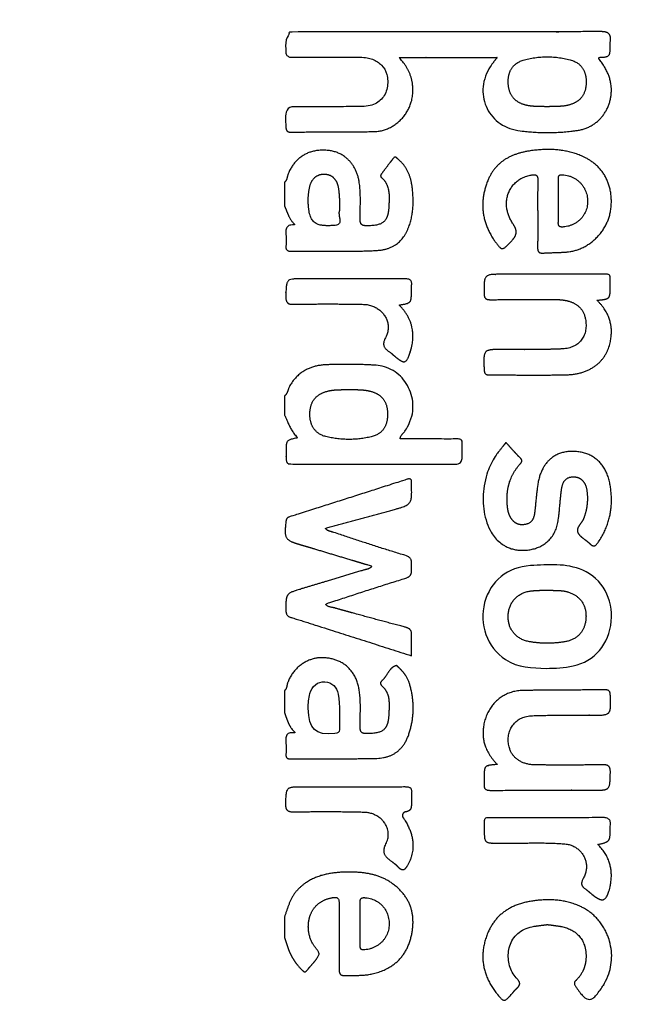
# Model space of a CAD drawing. Header units: millimetres. Extents: x -2435 to 1775, y -250 to 1540.
# Tile 6 of 60: x -2045 to -2028, y 482 to 510. Entities that reach past the tile are written whole.
import ezdxf

# ---------------------------------------------------------------- set-up
doc = ezdxf.new("R2010")
doc.units = ezdxf.units.MM
doc.header["$MEASUREMENT"] = 0
doc.layers.add('Work layer', color=254, linetype='Continuous', true_color=0xdddddd)

msp = doc.modelspace()

# ---------------------------------------------------------------- linework, layer by layer
at = {"layer": 'Work layer'}
for points, weights, degree, knots in [([(-1995.035, 225.217), (-2053.535, 225.217), (-2112.035, 225.217), (-2122.035, 225.217, -3), (-2122.035, 235.217, -3), (-2122.035, 390.217, -3), (-2122.035, 545.217, -3), (-2122.035, 555.217, -3), (-2112.035, 555.217), (-2053.535, 555.217), (-1995.035, 555.217), (-1985.035, 555.217, -3), (-1985.035, 545.217, -3), (-1985.035, 390.217, -3), (-1985.035, 235.217, -3), (-1985.035, 225.217, -3), (-1995.035, 225.217)], [1, 1, 1, 0.707106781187, 1, 1, 1, 0.707106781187, 1, 1, 1, 0.707106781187, 1, 1, 1, 0.707106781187, 1], 2, [-565.991149, -565.991149, -565.991149, -448.991149, -448.991149, -291.358259, -291.358259, -274.63289, -274.63289, -117, -117, 0, 0, 157.63289, 157.63289, 174.358259, 174.358259, 331.991149, 331.991149, 331.991149]), ([(-1995.035, 230.217), (-1990.035, 230.217), (-1990.035, 235.217), (-1990.035, 390.217), (-1990.035, 545.217), (-1990.035, 550.217), (-1995.035, 550.217), (-2053.535, 550.217), (-2112.035, 550.217), (-2117.035, 550.217), (-2117.035, 545.217), (-2117.035, 390.217), (-2117.035, 235.217), (-2117.035, 230.217), (-2112.035, 230.217), (-2053.535, 230.217), (-1995.035, 230.217)], [1, 0.707106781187, 1, 1, 1, 0.707106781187, 1, 1, 1, 0.707106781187, 1, 1, 1, 0.707106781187, 1, 1, 1], 2, [0, 0, 0, 7.853982, 7.853982, 317.853982, 317.853982, 325.707963, 325.707963, 442.707963, 442.707963, 450.561945, 450.561945, 760.561945, 760.561945, 768.415927, 768.415927, 885.415927, 885.415927, 885.415927]), ([(-2031.787, 508.641), (-2032.711, 508.641), (-2033.634, 508.641), (-2034.557, 508.641), (-2034.278, 508.357), (-2034.149, 508.04), (-2034.162, 507.666), (-2034.183, 507.088), (-2034.655, 506.571), (-2035.235, 506.554), (-2036.022, 506.531), (-2036.811, 506.545), (-2037.599, 506.537), (-2037.704, 506.536), (-2037.735, 506.569), (-2037.741, 506.676), (-2037.772, 507.252), (-2037.776, 507.252), (-2037.21, 507.253), (-2036.653, 507.254), (-2036.095, 507.244), (-2035.538, 507.263), (-2035.079, 507.278), (-2034.81, 507.633), (-2034.882, 508.084), (-2034.936, 508.42), (-2035.211, 508.641), (-2035.608, 508.646), (-2036.247, 508.653), (-2036.887, 508.652), (-2037.526, 508.645), (-2037.68, 508.643), (-2037.747, 508.664), (-2037.743, 508.845), (-2037.734, 509.362), (-2037.744, 509.363), (-2037.223, 509.362), (-2034.442, 509.359), (-2031.661, 509.361), (-2028.88, 509.368), (-2028.637, 509.369), (-2028.563, 509.296), (-2028.6, 509.073), (-2028.602, 509.043), (-2028.602, 509.013), (-2028.6, 508.984), (-2028.601, 508.654), (-2028.601, 508.654), (-2028.945, 508.64), (-2028.751, 508.391), (-2028.6, 508.139), (-2028.572, 507.824), (-2028.52, 507.222), (-2028.913, 506.676), (-2029.511, 506.587), (-2030.057, 506.506), (-2030.609, 506.502), (-2031.157, 506.575), (-2032.084, 506.699), (-2032.488, 507.683), (-2031.939, 508.443), (-2031.889, 508.509), (-2031.838, 508.575), (-2031.787, 508.641)], [1, 1, 1, 1, 1, 1, 1, 1, 1, 1, 1, 1, 1, 1, 1, 1, 1, 1, 1, 1, 1, 1, 1, 1, 1, 1, 1, 1, 0.999959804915, 0.999959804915, 1, 1, 1, 1, 1, 1, 1, 0.999998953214, 0.999998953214, 1, 1, 1, 1, 0.998143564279, 0.998143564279, 1, 1, 1, 1, 1, 1, 1, 1, 1, 1, 0.993465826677, 0.993465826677, 1, 1, 1, 1, 0.999961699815, 0.999961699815, 1], 3, [1, 1, 1, 1, 12.242, 12.242, 12.242, 13.242, 13.242, 13.242, 14.242, 14.242, 14.242, 15.242, 15.242, 15.242, 16.242, 16.242, 16.242, 17.242, 17.242, 17.242, 18.242, 18.242, 18.242, 19.242, 19.242, 19.242, 20.242, 20.242, 20.242, 21.242, 21.242, 21.242, 22.242, 22.242, 22.242, 23.242, 23.242, 23.242, 24.242, 24.242, 24.242, 25.242, 25.242, 25.242, 26.242, 26.242, 26.242, 27.242, 27.242, 27.242, 28.242, 28.242, 28.242, 29.242, 29.242, 29.242, 30.242, 30.242, 30.242, 31.242, 31.242, 31.242, 32.242, 32.242, 32.242, 32.242]), ([(-2030.374, 507.249), (-2030.161, 507.268), (-2029.944, 507.242), (-2029.734, 507.308), (-2029.431, 507.404), (-2029.282, 507.605), (-2029.277, 507.94), (-2029.272, 508.259), (-2029.412, 508.48), (-2029.707, 508.565), (-2030.148, 508.691), (-2030.606, 508.691), (-2031.046, 508.564), (-2031.34, 508.479), (-2031.482, 508.253), (-2031.476, 507.938), (-2031.469, 507.612), (-2031.323, 507.407), (-2031.037, 507.313), (-2030.821, 507.241), (-2030.596, 507.266), (-2030.374, 507.249)], [1, 1, 1, 1, 1, 1, 1, 1, 1, 1, 0.973938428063, 0.973938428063, 1, 1, 1, 1, 1, 1, 1, 1, 1, 1], 3, [-7, -7, -7, -7, -6, -6, -6, -5, -5, -5, -4, -4, -4, -3, -3, -3, -2, -2, -2, -1, -1, -1, 0, 0, 0, 0]), ([(-2037.781, 505.123), (-2037.7, 505.189), (-2037.708, 505.294), (-2037.671, 505.379), (-2037.465, 505.853), (-2037.051, 506.084), (-2036.518, 506.016), (-2036.078, 505.959), (-2035.749, 505.616), (-2035.675, 505.134), (-2035.622, 504.787), (-2035.649, 504.437), (-2035.649, 504.088), (-2035.649, 503.949), (-2035.617, 503.897), (-2035.466, 503.897), (-2034.986, 503.897), (-2034.854, 504.011), (-2034.837, 504.489), (-2034.828, 504.763), (-2034.804, 505.044), (-2035.044, 505.252), (-2035.059, 505.264), (-2035.069, 505.281), (-2035.07, 505.3), (-2035.072, 505.319), (-2035.066, 505.337), (-2035.053, 505.351), (-2034.942, 505.5), (-2034.83, 505.648), (-2034.716, 505.795), (-2034.655, 505.874), (-2034.611, 505.8), (-2034.572, 505.767), (-2034.335, 505.571), (-2034.224, 505.302), (-2034.185, 505.012), (-2034.134, 504.635), (-2034.139, 504.254), (-2034.268, 503.889), (-2034.417, 503.47), (-2034.712, 503.228), (-2035.161, 503.203), (-2035.97, 503.157), (-2036.78, 503.195), (-2037.589, 503.181), (-2037.705, 503.179), (-2037.752, 503.215), (-2037.74, 503.333), (-2037.73, 503.437), (-2037.73, 503.541), (-2037.74, 503.645), (-2037.762, 503.834), (-2037.714, 503.948), (-2037.469, 503.917), (-2037.653, 504.061), (-2037.694, 504.269), (-2037.781, 504.453), (-2037.781, 504.676), (-2037.781, 504.9), (-2037.781, 505.123)], [1, 1, 1, 1, 1, 1, 1, 1, 1, 1, 1, 1, 1, 1, 1, 1, 1, 1, 1, 1, 1, 1, 0.943765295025, 0.943765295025, 1, 0.943765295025, 0.943765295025, 1, 0.999963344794, 0.999963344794, 1, 1, 1, 1, 1, 1, 1, 1, 1, 1, 1, 1, 1, 1, 1, 1, 1, 1, 1, 0.996778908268, 0.996778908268, 1, 1, 1, 1, 1, 1, 1, 1, 1, 1], 3, [2.717, 2.717, 2.717, 2.717, 3.717, 3.717, 3.717, 4.717, 4.717, 4.717, 5.717, 5.717, 5.717, 6.717, 6.717, 6.717, 7.717, 7.717, 7.717, 8.717, 8.717, 8.717, 9.717, 9.717, 9.717, 10.217, 10.217, 10.217, 10.717, 10.717, 10.717, 11.717, 11.717, 11.717, 12.717, 12.717, 12.717, 13.717, 13.717, 13.717, 14.717, 14.717, 14.717, 15.717, 15.717, 15.717, 16.717, 16.717, 16.717, 17.717, 17.717, 17.717, 18.717, 18.717, 18.717, 19.717, 19.717, 19.717, 20.717, 20.717, 20.717, 23.434, 23.434, 23.434, 23.434]), ([(-2030.644, 504.25), (-2030.647, 504.562), (-2030.646, 504.873), (-2030.641, 505.185), (-2030.639, 505.315), (-2030.675, 505.348), (-2030.806, 505.329), (-2031.448, 505.235), (-2031.74, 504.549), (-2031.344, 503.959), (-2031.19, 503.73), (-2031.24, 503.618), (-2031.398, 503.451), (-2031.643, 503.193), (-2031.646, 503.176), (-2031.851, 503.463), (-2032.234, 504), (-2032.295, 504.589), (-2032.04, 505.192), (-2031.802, 505.756), (-2031.313, 505.957), (-2030.744, 506.023), (-2030.256, 506.08), (-2029.781, 506.044), (-2029.332, 505.831), (-2028.762, 505.561), (-2028.481, 504.979), (-2028.591, 504.31), (-2028.687, 503.724), (-2029.211, 503.219), (-2029.794, 503.161), (-2030.022, 503.138), (-2030.253, 503.144), (-2030.483, 503.128), (-2030.609, 503.12), (-2030.649, 503.165), (-2030.647, 503.291), (-2030.642, 503.611), (-2030.641, 503.93), (-2030.644, 504.25)], [1, 0.999946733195, 0.999946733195, 1, 1, 1, 1, 1, 1, 1, 1, 1, 1, 1, 1, 1, 1, 1, 1, 1, 1, 1, 1, 1, 1, 1, 1, 1, 1, 1, 1, 1, 1, 1, 1, 1, 1, 0.999949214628, 0.999949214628, 1], 3, [1, 1, 1, 1, 2, 2, 2, 3, 3, 3, 4, 4, 4, 5, 5, 5, 6, 6, 6, 7, 7, 7, 8, 8, 8, 9, 9, 9, 10, 10, 10, 11, 11, 11, 12, 12, 12, 13, 13, 13, 14, 14, 14, 14]), ([(-2036.234, 504.427), (-2036.227, 504.606), (-2036.237, 504.785), (-2036.263, 504.963), (-2036.298, 505.2), (-2036.443, 505.346), (-2036.646, 505.353), (-2036.857, 505.36), (-2037.017, 505.231), (-2037.068, 505.003), (-2037.119, 504.777), (-2037.126, 504.546), (-2037.089, 504.317), (-2037.026, 503.922), (-2036.81, 503.875), (-2036.361, 503.907), (-2036.102, 503.926), (-2036.288, 504.182), (-2036.235, 504.32), (-2036.228, 504.339), (-2036.234, 504.364), (-2036.234, 504.427)], [1, 0.997140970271, 0.997140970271, 1, 1, 1, 1, 1, 1, 1, 0.988114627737, 0.988114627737, 1, 1, 1, 1, 1, 1, 1, 1, 1, 1], 3, [-7, -7, -7, -7, -6, -6, -6, -5, -5, -5, -4, -4, -4, -3, -3, -3, -2, -2, -2, -1, -1, -1, 0, 0, 0, 0]), ([(-2030.06, 504.598), (-2030.06, 504.398), (-2030.052, 504.197), (-2030.062, 503.997), (-2030.069, 503.866), (-2030.014, 503.853), (-2029.904, 503.865), (-2029.502, 503.907), (-2029.222, 504.22), (-2029.237, 504.617), (-2029.253, 505.015), (-2029.554, 505.313), (-2029.95, 505.334), (-2030.047, 505.34), (-2030.061, 505.299), (-2030.06, 505.22), (-2030.059, 505.013), (-2030.059, 504.805), (-2030.06, 504.598)], [1, 1, 1, 1, 1, 1, 1, 1, 1, 1, 1, 1, 1, 1, 1, 1, 0.999988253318, 0.999988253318, 1], 3, [-6, -6, -6, -6, -5, -5, -5, -4, -4, -4, -3, -3, -3, -2, -2, -2, -1, -1, -1, 0, 0, 0, 0]), ([(-2028.973, 501.797), (-2028.609, 501.448), (-2028.5, 501.047), (-2028.603, 500.597), (-2028.728, 500.053), (-2029.181, 499.714), (-2029.83, 499.699), (-2030.551, 499.682), (-2031.272, 499.696), (-2031.993, 499.693), (-2032.101, 499.692), (-2032.147, 499.718), (-2032.153, 499.84), (-2032.181, 500.412), (-2032.185, 500.411), (-2031.616, 500.413), (-2031.059, 500.414), (-2030.501, 500.401), (-2029.945, 500.427), (-2029.465, 500.45), (-2029.211, 500.804), (-2029.298, 501.269), (-2029.348, 501.537), (-2029.516, 501.7), (-2029.773, 501.774), (-2029.895, 501.807), (-2030.021, 501.821), (-2030.148, 501.817), (-2030.757, 501.818), (-2031.367, 501.817), (-2031.976, 501.814), (-2032.109, 501.813), (-2032.152, 501.849), (-2032.154, 501.988), (-2032.161, 502.53), (-2032.166, 502.53), (-2031.633, 502.53), (-2030.719, 502.531), (-2029.805, 502.531), (-2028.891, 502.53), (-2028.56, 502.529), (-2028.605, 502.572), (-2028.6, 502.229), (-2028.6, 502.214), (-2028.6, 502.199), (-2028.6, 502.184), (-2028.6, 501.834), (-2028.6, 501.834), (-2028.973, 501.797)], [1, 1, 1, 1, 1, 1, 1, 1, 1, 1, 1, 1, 1, 1, 1, 1, 1, 1, 1, 1, 1, 1, 1, 1, 1, 0.993179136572, 0.993179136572, 1, 0.999995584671, 0.999995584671, 1, 1, 1, 1, 1, 1, 1, 0.999999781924, 0.999999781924, 1, 1, 1, 1, 1, 1, 1, 1, 1, 1], 3, [1, 1, 1, 1, 2, 2, 2, 3, 3, 3, 4, 4, 4, 5, 5, 5, 6, 6, 6, 7, 7, 7, 8, 8, 8, 9, 9, 9, 10, 10, 10, 11, 11, 11, 12, 12, 12, 13, 13, 13, 14, 14, 14, 15, 15, 15, 16, 16, 16, 17, 17, 17, 17]), ([(-2034.553, 501.664), (-2034.195, 501.312), (-2034.084, 500.899), (-2034.212, 500.424), (-2034.213, 500.416), (-2034.215, 500.409), (-2034.217, 500.402), (-2034.352, 499.989), (-2034.388, 499.978), (-2034.71, 500.251), (-2034.742, 500.282), (-2034.776, 500.311), (-2034.812, 500.337), (-2034.978, 500.444), (-2035.045, 500.536), (-2034.927, 500.759), (-2034.703, 501.182), (-2035.045, 501.673), (-2035.555, 501.683), (-2036.208, 501.697), (-2036.861, 501.697), (-2037.514, 501.684), (-2037.704, 501.681), (-2037.747, 501.736), (-2037.742, 501.918), (-2037.73, 502.401), (-2037.739, 502.403), (-2037.258, 502.401), (-2036.308, 502.399), (-2035.358, 502.4), (-2034.408, 502.406), (-2034.243, 502.406), (-2034.172, 502.367), (-2034.201, 502.198), (-2034.205, 502.161), (-2034.205, 502.124), (-2034.202, 502.087), (-2034.202, 501.718), (-2034.202, 501.718), (-2034.553, 501.664)], [1, 1, 1, 1, 1, 1, 1, 1, 1, 1, 0.998309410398, 0.998309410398, 1, 1, 1, 1, 1, 1, 1, 0.999864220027, 0.999864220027, 1, 1, 1, 1, 1, 1, 1, 0.999993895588, 0.999993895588, 1, 1, 1, 1, 0.997507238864, 0.997507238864, 1, 1, 1, 1], 3, [-14, -14, -14, -14, -13, -13, -13, -12, -12, -12, -11, -11, -11, -10, -10, -10, -9, -9, -9, -8, -8, -8, -7, -7, -7, -6, -6, -6, -5, -5, -5, -4, -4, -4, -3, -3, -3, -2, -2, -2, -1, -1, -1, -1]), ([(-2037.781, 499.099), (-2037.683, 499.178), (-2037.682, 499.308), (-2037.621, 499.408), (-2037.392, 499.783), (-2037.049, 499.96), (-2036.621, 499.979), (-2036.146, 500.001), (-2035.671, 499.996), (-2035.196, 499.966), (-2034.378, 499.914), (-2033.817, 498.905), (-2034.399, 498.095), (-2034.441, 498.037), (-2034.512, 497.998), (-2034.52, 497.889), (-2034.039, 497.89), (-2033.558, 497.89), (-2033.077, 497.888), (-2032.729, 497.887), (-2032.772, 497.937), (-2032.77, 497.58), (-2032.767, 497.176), (-2032.769, 497.176), (-2033.178, 497.176), (-2034.599, 497.176), (-2036.019, 497.176), (-2037.439, 497.176), (-2037.738, 497.176), (-2037.738, 497.176), (-2037.738, 497.486), (-2037.738, 497.494), (-2037.738, 497.501), (-2037.738, 497.509), (-2037.738, 497.857), (-2037.738, 497.857), (-2037.407, 497.921), (-2037.597, 498.105), (-2037.675, 498.342), (-2037.781, 498.564), (-2037.781, 498.742), (-2037.781, 498.921), (-2037.781, 499.099)], [1, 1, 1, 1, 1, 1, 1, 0.99901276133, 0.99901276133, 1, 1, 1, 1, 1, 1, 1, 0.999996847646, 0.999996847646, 1, 1, 1, 1, 1, 1, 1, 1, 1, 1, 1, 1, 1, 1, 1, 1, 1, 1, 1, 1, 1, 1, 1, 1, 1], 3, [2.172, 2.172, 2.172, 2.172, 3.172, 3.172, 3.172, 4.172, 4.172, 4.172, 5.172, 5.172, 5.172, 6.172, 6.172, 6.172, 7.172, 7.172, 7.172, 8.172, 8.172, 8.172, 9.172, 9.172, 9.172, 10.172, 10.172, 10.172, 27.463, 27.463, 27.463, 28.463, 28.463, 28.463, 28.554, 28.554, 28.554, 29.554, 29.554, 29.554, 30.554, 30.554, 30.554, 32.726, 32.726, 32.726, 32.726]), ([(-2035.968, 499.284), (-2036.166, 499.274), (-2036.374, 499.289), (-2036.578, 499.234), (-2036.899, 499.148), (-2037.059, 498.943), (-2037.066, 498.604), (-2037.072, 498.269), (-2036.918, 498.03), (-2036.606, 497.954), (-2036.184, 497.851), (-2035.749, 497.852), (-2035.327, 497.954), (-2035.013, 498.031), (-2034.87, 498.259), (-2034.876, 498.607), (-2034.881, 498.94), (-2035.033, 499.142), (-2035.34, 499.23), (-2035.543, 499.288), (-2035.752, 499.277), (-2035.968, 499.284)], [1, 1, 1, 1, 1, 1, 1, 1, 1, 1, 0.981142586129, 0.981142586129, 1, 1, 1, 1, 1, 1, 1, 1, 1, 1], 3, [-7, -7, -7, -7, -6, -6, -6, -5, -5, -5, -4, -4, -4, -3, -3, -3, -2, -2, -2, -1, -1, -1, 0, 0, 0, 0]), ([(-2031.538, 497.789), (-2031.4, 497.638), (-2031.275, 497.491), (-2031.138, 497.357), (-2031.044, 497.265), (-2031.117, 497.215), (-2031.167, 497.155), (-2031.463, 496.802), (-2031.548, 496.393), (-2031.492, 495.946), (-2031.475, 495.811), (-2031.432, 495.685), (-2031.339, 495.583), (-2031.238, 495.473), (-2031.109, 495.453), (-2030.97, 495.485), (-2030.817, 495.52), (-2030.755, 495.641), (-2030.736, 495.778), (-2030.701, 496.035), (-2030.684, 496.295), (-2030.65, 496.553), (-2030.571, 497.164), (-2030.236, 497.516), (-2029.721, 497.538), (-2029.141, 497.562), (-2028.724, 497.237), (-2028.61, 496.632), (-2028.498, 496.042), (-2028.59, 495.483), (-2028.939, 494.975), (-2029.03, 494.843), (-2029.091, 494.855), (-2029.191, 494.953), (-2029.296, 495.058), (-2029.457, 495.13), (-2029.512, 495.253), (-2029.572, 495.389), (-2029.405, 495.508), (-2029.352, 495.642), (-2029.247, 495.907), (-2029.217, 496.191), (-2029.264, 496.472), (-2029.302, 496.698), (-2029.456, 496.833), (-2029.657, 496.823), (-2029.872, 496.813), (-2029.946, 496.658), (-2029.97, 496.48), (-2030.009, 496.193), (-2030.025, 495.903), (-2030.062, 495.616), (-2030.119, 495.171), (-2030.397, 494.866), (-2030.809, 494.78), (-2031.288, 494.679), (-2031.705, 494.85), (-2031.943, 495.245), (-2032.315, 495.865), (-2032.246, 496.861), (-2031.785, 497.479), (-2031.704, 497.583), (-2031.622, 497.687), (-2031.538, 497.789)], [1, 1, 1, 1, 1, 1, 1, 1, 1, 1, 1, 1, 1, 1, 1, 1, 1, 1, 1, 1, 1, 1, 1, 1, 1, 1, 1, 1, 1, 1, 1, 1, 1, 1, 1, 1, 1, 1, 1, 1, 0.975797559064, 0.975797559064, 1, 1, 1, 1, 1, 1, 1, 1, 1, 1, 1, 1, 1, 1, 1, 1, 1, 1, 1, 0.999923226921, 0.999923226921, 1], 3, [1, 1, 1, 1, 2, 2, 2, 3, 3, 3, 4, 4, 4, 5, 5, 5, 6, 6, 6, 7, 7, 7, 8, 8, 8, 9, 9, 9, 10, 10, 10, 11, 11, 11, 12, 12, 12, 13, 13, 13, 14, 14, 14, 15, 15, 15, 16, 16, 16, 17, 17, 17, 18, 18, 18, 19, 19, 19, 20, 20, 20, 21, 21, 21, 22, 22, 22, 22]), ([(-2034.202, 491.781), (-2035.108, 492.07), (-2036.015, 492.359), (-2036.922, 492.648), (-2037.14, 492.72), (-2037.359, 492.789), (-2037.58, 492.854), (-2037.695, 492.888), (-2037.743, 492.937), (-2037.742, 493.069), (-2037.742, 493.533), (-2037.749, 493.534), (-2037.297, 493.669), (-2036.714, 493.843), (-2036.132, 494.018), (-2035.549, 494.194), (-2035.475, 494.217), (-2035.389, 494.219), (-2035.308, 494.304), (-2035.869, 494.473), (-2036.43, 494.642), (-2036.991, 494.811), (-2037.097, 494.842), (-2037.204, 494.874), (-2037.311, 494.905), (-2037.78, 495.044), (-2037.793, 495.068), (-2037.741, 495.564), (-2037.732, 495.65), (-2037.692, 495.679), (-2037.625, 495.7), (-2036.529, 496.047), (-2035.434, 496.396), (-2034.339, 496.748), (-2034.22, 496.786), (-2034.191, 496.754), (-2034.202, 496.645), (-2034.202, 496.638), (-2034.202, 496.63), (-2034.202, 496.623), (-2034.182, 496.039), (-2034.182, 496.041), (-2034.751, 495.886), (-2035.377, 495.716), (-2036.003, 495.545), (-2036.628, 495.373), (-2036.568, 495.288), (-2036.489, 495.287), (-2036.424, 495.266), (-2035.74, 495.042), (-2035.059, 494.81), (-2034.369, 494.606), (-2034.132, 494.535), (-2034.221, 494.375), (-2034.202, 494.237), (-2034.183, 494.097), (-2034.216, 494.012), (-2034.376, 493.963), (-2035.127, 493.732), (-2035.873, 493.484), (-2036.628, 493.24), (-2036.557, 493.141), (-2036.45, 493.151), (-2036.363, 493.126), (-2035.706, 492.941), (-2035.048, 492.762), (-2034.387, 492.589), (-2034.25, 492.553), (-2034.187, 492.502), (-2034.198, 492.351), (-2034.212, 492.175), (-2034.202, 491.996), (-2034.202, 491.781)], [1, 1, 1, 1, 0.999907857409, 0.999907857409, 1, 1, 1, 1, 1, 1, 1, 0.99999893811, 0.99999893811, 1, 1, 1, 1, 1, 1, 1, 1, 1, 1, 1, 1, 1, 1, 1, 1, 0.999998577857, 0.999998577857, 1, 1, 1, 1, 1, 1, 1, 1, 1, 1, 0.999999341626, 0.999999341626, 1, 1, 1, 1, 1, 1, 1, 1, 1, 1, 1, 1, 1, 1, 1, 1, 1, 1, 1, 0.999972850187, 0.999972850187, 1, 1, 1, 1, 1, 1, 1], 3, [1, 1, 1, 1, 2, 2, 2, 3, 3, 3, 4, 4, 4, 5, 5, 5, 6, 6, 6, 7, 7, 7, 8, 8, 8, 9, 9, 9, 10, 10, 10, 11, 11, 11, 12, 12, 12, 13, 13, 13, 14, 14, 14, 15, 15, 15, 16, 16, 16, 17, 17, 17, 18, 18, 18, 19, 19, 19, 20, 20, 20, 21, 21, 21, 22, 22, 22, 23, 23, 23, 24, 24, 24, 25, 25, 25, 25]), ([(-2030.387, 493.632), (-2030.528, 493.625), (-2030.685, 493.625), (-2030.84, 493.606), (-2031.222, 493.558), (-2031.468, 493.277), (-2031.476, 492.895), (-2031.484, 492.525), (-2031.254, 492.243), (-2030.878, 492.177), (-2030.54, 492.117), (-2030.197, 492.118), (-2029.859, 492.179), (-2029.509, 492.243), (-2029.305, 492.484), (-2029.284, 492.844), (-2029.262, 493.207), (-2029.451, 493.478), (-2029.797, 493.581), (-2029.986, 493.637), (-2030.18, 493.615), (-2030.387, 493.632)], [1, 1, 1, 1, 1, 1, 1, 1, 1, 1, 0.989518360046, 0.989518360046, 1, 1, 1, 1, 1, 1, 1, 1, 1, 1], 3, [-7, -7, -7, -7, -6, -6, -6, -5, -5, -5, -4, -4, -4, -3, -3, -3, -2, -2, -2, -1, -1, -1, 0, 0, 0, 0]), ([(-2037.781, 490.8), (-2037.707, 490.855), (-2037.719, 490.945), (-2037.692, 491.019), (-2037.519, 491.482), (-2037.087, 491.767), (-2036.619, 491.721), (-2036.097, 491.671), (-2035.753, 491.338), (-2035.674, 490.814), (-2035.623, 490.473), (-2035.648, 490.131), (-2035.65, 489.789), (-2035.651, 489.64), (-2035.62, 489.585), (-2035.457, 489.587), (-2034.978, 489.592), (-2034.853, 489.701), (-2034.837, 490.188), (-2034.828, 490.454), (-2034.804, 490.727), (-2035.035, 490.932), (-2035.125, 491.013), (-2035.039, 491.071), (-2034.995, 491.116), (-2034.871, 491.243), (-2034.829, 491.448), (-2034.633, 491.502), (-2034.616, 491.507), (-2034.586, 491.471), (-2034.564, 491.451), (-2034.429, 491.329), (-2034.321, 491.186), (-2034.265, 491.014), (-2034.111, 490.54), (-2034.114, 490.041), (-2034.275, 489.569), (-2034.416, 489.145), (-2034.729, 488.902), (-2035.172, 488.89), (-2035.982, 488.87), (-2036.792, 488.882), (-2037.602, 488.875), (-2037.71, 488.875), (-2037.748, 488.91), (-2037.74, 489.016), (-2037.732, 489.112), (-2037.732, 489.209), (-2037.74, 489.306), (-2037.753, 489.492), (-2037.751, 489.656), (-2037.464, 489.602), (-2037.654, 489.76), (-2037.706, 489.974), (-2037.781, 490.176), (-2037.781, 490.384), (-2037.781, 490.592), (-2037.781, 490.8)], [1, 1, 1, 1, 1, 1, 1, 1, 1, 1, 1, 1, 1, 1, 1, 1, 1, 1, 1, 1, 1, 1, 1, 1, 1, 1, 1, 1, 1, 1, 1, 1, 1, 1, 0.965815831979, 0.965815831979, 1, 1, 1, 1, 1, 1, 1, 1, 1, 1, 0.998114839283, 0.998114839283, 1, 1, 1, 1, 1, 1, 1, 1, 1, 1], 3, [2.535, 2.535, 2.535, 2.535, 3.535, 3.535, 3.535, 4.535, 4.535, 4.535, 5.535, 5.535, 5.535, 6.535, 6.535, 6.535, 7.535, 7.535, 7.535, 8.535, 8.535, 8.535, 9.535, 9.535, 9.535, 10.535, 10.535, 10.535, 11.535, 11.535, 11.535, 12.535, 12.535, 12.535, 13.535, 13.535, 13.535, 14.535, 14.535, 14.535, 15.535, 15.535, 15.535, 16.535, 16.535, 16.535, 17.535, 17.535, 17.535, 18.535, 18.535, 18.535, 19.535, 19.535, 19.535, 20.535, 20.535, 20.535, 23.07, 23.07, 23.07, 23.07]), ([(-2031.781, 488.717), (-2032.157, 489.099), (-2032.272, 489.522), (-2032.12, 490.003), (-2031.975, 490.462), (-2031.579, 490.786), (-2031.098, 490.799), (-2030.319, 490.82), (-2029.538, 490.811), (-2028.758, 490.82), (-2028.651, 490.822), (-2028.603, 490.797), (-2028.597, 490.673), (-2028.569, 490.103), (-2028.565, 490.105), (-2029.139, 490.103), (-2029.697, 490.102), (-2030.254, 490.113), (-2030.811, 490.09), (-2031.302, 490.07), (-2031.578, 489.648), (-2031.44, 489.178), (-2031.355, 488.889), (-2031.085, 488.709), (-2030.71, 488.705), (-2030.078, 488.698), (-2029.446, 488.699), (-2028.815, 488.708), (-2028.634, 488.711), (-2028.593, 488.655), (-2028.596, 488.484), (-2028.605, 487.991), (-2028.598, 487.989), (-2029.099, 487.991), (-2030.05, 487.993), (-2031.001, 487.991), (-2031.952, 487.987), (-2032.102, 487.986), (-2032.177, 488.018), (-2032.153, 488.181), (-2032.144, 488.239), (-2032.152, 488.3), (-2032.152, 488.359), (-2032.152, 488.69), (-2032.152, 488.69), (-2031.781, 488.717)], [1, 1, 1, 1, 1, 1, 1, 1, 1, 1, 1, 1, 1, 1, 1, 1, 1, 1, 1, 1, 1, 1, 1, 1, 1, 0.999943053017, 0.999943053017, 1, 1, 1, 1, 1, 1, 1, 0.99999621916, 0.99999621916, 1, 1, 1, 1, 1, 1, 1, 1, 1, 1], 3, [1, 1, 1, 1, 2, 2, 2, 3, 3, 3, 4, 4, 4, 5, 5, 5, 6, 6, 6, 7, 7, 7, 8, 8, 8, 9, 9, 9, 10, 10, 10, 11, 11, 11, 12, 12, 12, 13, 13, 13, 14, 14, 14, 15, 15, 15, 16, 16, 16, 16]), ([(-2034.377, 487.378), (-2034.201, 487.415), (-2034.201, 487.467), (-2034.202, 487.738), (-2034.205, 487.79), (-2034.205, 487.843), (-2034.201, 487.894), (-2034.177, 488.053), (-2034.242, 488.093), (-2034.398, 488.092), (-2035.357, 488.087), (-2036.316, 488.086), (-2037.275, 488.089), (-2037.739, 488.09), (-2037.728, 488.088), (-2037.743, 487.629), (-2037.75, 487.426), (-2037.696, 487.367), (-2037.489, 487.371), (-2036.834, 487.385), (-2036.18, 487.383), (-2035.526, 487.366), (-2035.055, 487.354), (-2034.712, 486.903), (-2034.912, 486.504), (-2035.065, 486.198), (-2034.919, 486.101), (-2034.735, 485.962), (-2034.682, 485.921), (-2034.625, 485.883), (-2034.582, 485.833), (-2034.462, 485.69), (-2034.389, 485.735), (-2034.31, 485.877), (-2034.075, 486.299), (-2034.113, 486.752), (-2034.439, 487.223), (-2034.459, 487.252), (-2034.462, 487.286), (-2034.45, 487.317), (-2034.437, 487.349), (-2034.411, 487.371), (-2034.377, 487.378)], [1, 1, 1, 1, 0.998314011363, 0.998314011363, 1, 1, 1, 1, 0.999995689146, 0.999995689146, 1, 1, 1, 1, 1, 1, 1, 0.999815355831, 0.999815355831, 1, 1, 1, 1, 1, 1, 1, 1, 1, 1, 1, 1, 1, 1, 1, 1, 0.92069248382, 0.92069248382, 1, 0.92069248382, 0.92069248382, 1], 3, [-12.807778, -12.807778, -12.807778, -12.807778, -12, -12, -12, -11, -11, -11, -10, -10, -10, -9, -9, -9, -8, -8, -8, -7, -7, -7, -6, -6, -6, -5, -5, -5, -4, -4, -4, -3, -3, -3, -2, -2, -2, -1.083102, -1.083102, -1.083102, -0.984554, -0.984554, -0.984554, -0.886005, -0.886005, -0.886005, -0.886005]), ([(-2028.948, 486.462), (-2028.637, 486.155), (-2028.52, 485.79), (-2028.585, 485.367), (-2028.588, 485.345), (-2028.591, 485.323), (-2028.595, 485.301), (-2028.704, 484.834), (-2028.806, 484.797), (-2029.163, 485.098), (-2029.201, 485.134), (-2029.241, 485.166), (-2029.283, 485.197), (-2029.412, 485.281), (-2029.445, 485.358), (-2029.355, 485.516), (-2029.123, 485.924), (-2029.392, 486.434), (-2029.867, 486.477), (-2030.489, 486.532), (-2031.114, 486.491), (-2031.738, 486.497), (-2032.15, 486.501), (-2032.152, 486.498), (-2032.15, 486.902), (-2032.147, 487.255), (-2032.198, 487.215), (-2031.848, 487.215), (-2030.844, 487.217), (-2029.841, 487.21), (-2028.838, 487.221), (-2028.635, 487.223), (-2028.567, 487.162), (-2028.6, 486.971), (-2028.601, 486.956), (-2028.602, 486.941), (-2028.6, 486.926), (-2028.6, 486.545), (-2028.6, 486.545), (-2028.948, 486.462)], [1, 1, 1, 1, 0.99962345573, 0.99962345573, 1, 1, 1, 1, 0.998818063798, 0.998818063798, 1, 1, 1, 1, 1, 1, 1, 1, 1, 1, 1, 1, 1, 1, 1, 1, 1, 1, 1, 1, 1, 1, 0.997679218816, 0.997679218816, 1, 1, 1, 1], 3, [1, 1, 1, 1, 2, 2, 2, 3, 3, 3, 4, 4, 4, 5, 5, 5, 6, 6, 6, 7, 7, 7, 8, 8, 8, 9, 9, 9, 10, 10, 10, 11, 11, 11, 12, 12, 12, 13, 13, 13, 14, 14, 14, 14]), ([(-2037.781, 484.42), (-2037.681, 484.712), (-2037.602, 485.011), (-2037.363, 485.235), (-2036.957, 485.615), (-2036.456, 485.686), (-2035.937, 485.685), (-2035.495, 485.683), (-2035.063, 485.613), (-2034.698, 485.332), (-2034.214, 484.961), (-2034.074, 484.461), (-2034.205, 483.886), (-2034.343, 483.282), (-2034.742, 482.931), (-2035.344, 482.808), (-2035.579, 482.76), (-2035.818, 482.781), (-2036.055, 482.768), (-2036.206, 482.76), (-2036.242, 482.815), (-2036.241, 482.956), (-2036.237, 483.551), (-2036.236, 484.145), (-2036.238, 484.739), (-2036.24, 484.981), (-2036.271, 485.004), (-2036.512, 484.946), (-2036.862, 484.862), (-2037.084, 484.586), (-2037.107, 484.206), (-2037.119, 484.018), (-2037.077, 483.835), (-2036.987, 483.67), (-2036.927, 483.562), (-2036.781, 483.425), (-2036.809, 483.359), (-2036.878, 483.196), (-2037.029, 483.068), (-2037.142, 482.921), (-2037.208, 482.835), (-2037.246, 482.887), (-2037.297, 482.936), (-2037.473, 483.109), (-2037.605, 483.318), (-2037.684, 483.552), (-2037.717, 483.647), (-2037.75, 483.743), (-2037.781, 483.84), (-2037.781, 484.033), (-2037.781, 484.226), (-2037.781, 484.42)], [1, 1, 1, 1, 1, 1, 1, 1, 1, 1, 1, 1, 1, 1, 1, 1, 1, 1, 1, 1, 1, 1, 0.999989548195, 0.999989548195, 1, 1, 1, 1, 1, 1, 1, 0.973694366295, 0.973694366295, 1, 1, 1, 1, 1, 1, 1, 1, 1, 1, 0.981721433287, 0.981721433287, 1, 0.999973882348, 0.999973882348, 1, 1, 1, 1], 3, [2.355, 2.355, 2.355, 2.355, 3.355, 3.355, 3.355, 4.355, 4.355, 4.355, 5.355, 5.355, 5.355, 6.355, 6.355, 6.355, 7.355, 7.355, 7.355, 8.355, 8.355, 8.355, 9.355, 9.355, 9.355, 10.355, 10.355, 10.355, 11.355, 11.355, 11.355, 12.355, 12.355, 12.355, 13.355, 13.355, 13.355, 14.355, 14.355, 14.355, 15.355, 15.355, 15.355, 16.355, 16.355, 16.355, 17.355, 17.355, 17.355, 18.355, 18.355, 18.355, 20.71, 20.71, 20.71, 20.71]), ([(-2035.646, 484.225), (-2035.645, 484.024), (-2035.646, 483.823), (-2035.647, 483.623), (-2035.647, 483.54), (-2035.645, 483.484), (-2035.529, 483.493), (-2035.125, 483.528), (-2034.835, 483.826), (-2034.832, 484.225), (-2034.83, 484.624), (-2035.1, 484.922), (-2035.491, 484.962), (-2035.604, 484.973), (-2035.654, 484.953), (-2035.649, 484.826), (-2035.643, 484.626), (-2035.642, 484.425), (-2035.646, 484.225)], [1, 0.999993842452, 0.999993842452, 1, 1, 1, 1, 1, 1, 1, 1, 1, 1, 1, 1, 1, 0.999827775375, 0.999827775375, 1], 3, [-6, -6, -6, -6, -5, -5, -5, -4, -4, -4, -3, -3, -3, -2, -2, -2, -1, -1, -1, 0, 0, 0, 0]), ([(-2030.374, 484.206), (-2030.495, 484.19), (-2030.616, 484.174), (-2030.736, 484.158), (-2031.565, 484.046), (-2031.638, 483.103), (-2031.238, 482.691), (-2031.13, 482.58), (-2031.116, 482.508), (-2031.234, 482.409), (-2031.284, 482.367), (-2031.323, 482.31), (-2031.367, 482.26), (-2031.589, 482.011), (-2031.593, 482.007), (-2031.799, 482.265), (-2032.198, 482.763), (-2032.298, 483.321), (-2032.071, 483.917), (-2031.845, 484.513), (-2031.367, 484.789), (-2030.758, 484.874), (-2030.292, 484.939), (-2029.837, 484.91), (-2029.409, 484.701), (-2028.61, 484.311), (-2028.315, 483.269), (-2028.782, 482.511), (-2028.79, 482.499), (-2028.799, 482.487), (-2028.807, 482.474), (-2029.134, 481.967), (-2029.254, 481.97), (-2029.586, 482.485), (-2029.642, 482.572), (-2029.593, 482.603), (-2029.547, 482.65), (-2029.392, 482.805), (-2029.301, 483.005), (-2029.285, 483.224), (-2029.246, 483.716), (-2029.5, 484.058), (-2029.985, 484.152), (-2030.114, 484.174), (-2030.244, 484.192), (-2030.374, 484.206)], [1, 1, 1, 1, 1, 1, 1, 1, 1, 1, 1, 1, 1, 1, 1, 1, 1, 1, 1, 1, 1, 1, 1, 1, 1, 1, 1, 1, 1, 1, 1, 1, 1, 1, 1, 1, 1, 0.958146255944, 0.958146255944, 1, 1, 1, 1, 0.999697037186, 0.999697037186, 1], 3, [1, 1, 1, 1, 2, 2, 2, 3, 3, 3, 4, 4, 4, 5, 5, 5, 6, 6, 6, 7, 7, 7, 8, 8, 8, 9, 9, 9, 10, 10, 10, 11, 11, 11, 12, 12, 12, 13, 13, 13, 14, 14, 14, 15, 15, 15, 16, 16, 16, 16])]:
    msp.add_rational_spline(points, weights, degree=degree, knots=knots, dxfattribs=at)
for points, knots in [([(-2030.408, 491.425), (-2030.795, 491.438), (-2031.201, 491.44), (-2031.551, 491.675), (-2032.073, 492.025), (-2032.303, 492.664), (-2032.139, 493.279), (-2031.98, 493.881), (-2031.495, 494.284), (-2030.846, 494.321), (-2030.351, 494.349), (-2029.849, 494.395), (-2029.375, 494.191), (-2028.831, 493.956), (-2028.507, 493.372), (-2028.569, 492.757), (-2028.635, 492.102), (-2029.038, 491.628), (-2029.641, 491.493), (-2029.889, 491.438), (-2030.141, 491.43), (-2030.408, 491.425)], [1, 1, 1, 1, 2, 2, 2, 3, 3, 3, 4, 4, 4, 5, 5, 5, 6, 6, 6, 7, 7, 7, 8, 8, 8, 8]), ([(-2037.109, 490.307), (-2037.097, 489.701), (-2036.92, 489.536), (-2036.358, 489.589), (-2036.281, 489.597), (-2036.232, 489.609), (-2036.234, 489.701), (-2036.24, 490.034), (-2036.207, 490.37), (-2036.271, 490.7), (-2036.309, 490.897), (-2036.432, 491.034), (-2036.648, 491.048), (-2036.841, 491.062), (-2037.013, 490.926), (-2037.062, 490.714), (-2037.094, 490.578), (-2037.121, 490.438), (-2037.109, 490.307)], [-6, -6, -6, -6, -5, -5, -5, -4, -4, -4, -3, -3, -3, -2, -2, -2, -1, -1, -1, 0, 0, 0, 0])]:
    msp.add_open_spline(points, degree=3, knots=knots, dxfattribs=at)

doc.saveas('drawing.dxf')
